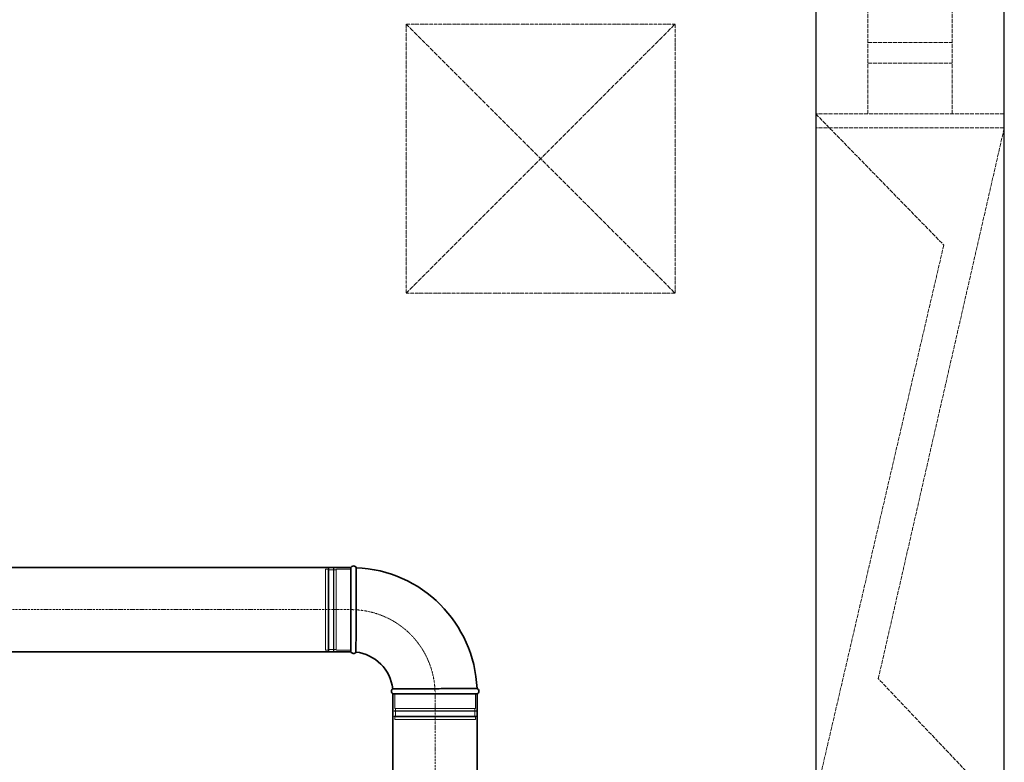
# Model space of a CAD drawing. Header units: millimetres. Extents: x 15940 to 92175, y -24684 to 227664.
# Tile 27 of 132: x 53284 to 54747, y -4194 to -3091. Entities that reach past the tile are written whole.
import ezdxf

# ---------------------------------------------------------------- set-up
doc = ezdxf.new("R2010")
doc.units = ezdxf.units.MM
doc.header["$LTSCALE"] = 0.05
for name, pattern in [('ACAD_ISO02W100', [15, 12, -3]), ('ACAD_ISO05W100', [33, 24, -3, 0, -3, 0, -3]), ('ACAD_ISO10W100', [18, 12, -3, 0, -3])]:
    doc.linetypes.add(name, pattern=pattern)
for name, color, linetype, lineweight in [('VZT_05 ETA (ODVOD) - OBRYS', 6, 'Continuous', 35), ('VZT_06 ETA (ODVOD) - OSA', 6, 'ACAD_ISO10W100', 5), ('VZT_21 ZAŘÍZENÍ - OBRYS', 1, 'Continuous', 30), ('VZT_22 ZAŘÍZENÍ - DETAIL', 8, 'Continuous', 5), ('VZT_POŽADAVKY NA STAVBU - PODHLEDY', 4, 'ACAD_ISO05W100', 5)]:
    doc.layers.add(name, color=color, linetype=linetype, lineweight=lineweight)
doc.layers.add('VZT_07 ETA (ODVOD) - NETISK', color=8, linetype='ACAD_ISO02W100', lineweight=5, plot=False)

msp = doc.modelspace()

# ---------------------------------------------------------------- linework, layer by layer
at = {"layer": 'VZT_05 ETA (ODVOD) - OBRYS'}
for p, q in [((53776.1, -4029.9), (53776.1, -3904.9)), ((53963.6, -4092.4), (53838.6, -4092.4))]:
    msp.add_line(p, q, dxfattribs=at)
for points in [[(53776.1, -3904.9), (52201.4, -3904.9)], [(53776.1, -4029.9), (52201.4, -4029.9)], [(53838.6, -5578.4), (53838.6, -4092.4)], [(53963.6, -5578.4), (53963.6, -4092.4)]]:
    msp.add_lwpolyline(points, dxfattribs=at)
for centre, radius, start, end in [((53779.9, -3906.6), 4.17, 21.1072, 156.5322), ((53776.1, -4092.4), 187.5, 2.3607, 87.6393), ((53779.9, -4028.3), 4.17, 203.4678, 329.7019), ((53776.1, -4092.4), 62.5, 6.8302, 83.1698), ((53840.3, -4088.6), 4.17, 120.2981, 246.5322), ((53962, -4088.6), 4.17, 293.4678, 68.8928)]:
    msp.add_arc(centre, radius, start, end, dxfattribs=at)
for points, knots in [([(53783.5, -4030.4), (53783.5, -4030.4), (53783.6, -4028.8), (53783.6, -4022.7), (53783.6, -4018.2), (53783.7, -4006.8), (53783.7, -4000), (53783.7, -3985), (53783.8, -3976.9), (53783.8, -3960.6), (53783.8, -3952.4), (53783.8, -3937.2), (53783.8, -3930.3), (53783.8, -3918.5), (53783.8, -3913.8), (53783.8, -3907.2), (53783.8, -3905.4), (53783.8, -3905.1), (53783.8, -3905.1), (53783.8, -3905.1)], [0, 0, 0, 0, 24.235852, 24.235852, 48.531845, 48.531845, 73.024415, 73.024415, 97.570898, 97.570898, 122.078339, 122.078339, 146.53579, 146.53579, 170.957495, 170.957495, 195.359468, 195.359468, 197.168246, 197.168246, 197.168246, 197.168246]), ([(53838.2, -4085), (53838.2, -4085), (53838.2, -4085), (53838.5, -4085), (53838.9, -4085), (53839.9, -4085), (53840.7, -4085), (53843.8, -4085), (53847, -4084.9), (53855.9, -4084.9), (53862.1, -4084.9), (53876.2, -4084.8), (53884, -4084.8), (53900.2, -4084.8), (53908.5, -4084.8), (53924.3, -4084.7), (53931.8, -4084.7), (53945, -4084.7), (53950.6, -4084.7), (53957.5, -4084.7), (53959.7, -4084.7), (53962.7, -4084.7), (53963.5, -4084.7), (53963.5, -4084.7)], [197.067977, 197.067977, 197.067977, 197.067977, 201.792196, 201.792196, 209.190204, 209.190204, 218.040239, 218.040239, 237.760854, 237.760854, 262.206108, 262.206108, 286.831239, 286.831239, 311.323072, 311.323072, 335.946087, 335.946087, 360.704397, 360.704397, 377.088273, 377.088273, 394.105327, 394.105327, 394.105327, 394.105327])]:
    msp.add_open_spline(points, degree=3, knots=knots, dxfattribs=at)
at = {"layer": 'VZT_06 ETA (ODVOD) - OSA', "ltscale": 5}
for points in [[(52201.4, -3967.4), (53776.1, -3967.4)], [(53901.1, -4092.4), (53901.1, -5578.4)]]:
    msp.add_lwpolyline(points, dxfattribs=at)
at = {"layer": 'VZT_06 ETA (ODVOD) - OSA', "ltscale": 0.3}
msp.add_lwpolyline([(53776.1, -3967.4), (53776.1, -3967.4, -0.414214), (53901.1, -4092.4), (53901.1, -4092.4)], format="xyb", dxfattribs=at)
at = {"layer": 'VZT_07 ETA (ODVOD) - NETISK', "ltscale": 0.4}
for p, q in [((53738.1, -4027.4), (53738.1, -3907.4)), ((53742.1, -3907.4), (53738.1, -3907.4)), ((53742.1, -4027.4), (53742.1, -3907.4)), ((53742.6, -3908.4), (53742.1, -3908.4)), ((53742.6, -4028.4), (53742.6, -3906.4)), ((53743.1, -3906.4), (53742.6, -3906.4)), ((53743.1, -4028.4), (53743.1, -3906.4)), ((53750.1, -3908.4), (53743.1, -3908.4)), ((53750.1, -4028.4), (53750.1, -3906.4)), ((53750.6, -3906.4), (53750.1, -3906.4)), ((53750.6, -4028.4), (53750.6, -3906.4)), ((53754.1, -3908.4), (53750.6, -3908.4)), ((53754.1, -4027.4), (53754.1, -3907.4)), ((53776.1, -3907.4), (53754.1, -3907.4)), ((53742.1, -4027.4), (53738.1, -4027.4)), ((53742.6, -4026.4), (53742.1, -4026.4)), ((53743.1, -4028.4), (53742.6, -4028.4)), ((53750.1, -4026.4), (53743.1, -4026.4)), ((53750.6, -4028.4), (53750.1, -4028.4)), ((53754.1, -4026.4), (53750.6, -4026.4)), ((53776.1, -4027.4), (53754.1, -4027.4)), ((53841.1, -4092.4), (53841.1, -4114.4)), ((53961.1, -4092.4), (53961.1, -4114.4)), ((53962.1, -4117.9), (53840.1, -4117.9)), ((53840.1, -4117.9), (53840.1, -4118.4)), ((53962.1, -4118.4), (53840.1, -4118.4)), ((53962.1, -4125.4), (53840.1, -4125.4)), ((53840.1, -4125.4), (53840.1, -4125.9)), ((53961.1, -4114.4), (53841.1, -4114.4)), ((53842.1, -4114.4), (53842.1, -4117.9)), ((53842.1, -4118.4), (53842.1, -4125.4)), ((53960.1, -4114.4), (53960.1, -4117.9)), ((53960.1, -4118.4), (53960.1, -4125.4)), ((53962.1, -4117.9), (53962.1, -4118.4)), ((53962.1, -4125.4), (53962.1, -4125.9)), ((53962.1, -4125.9), (53840.1, -4125.9)), ((53961.1, -4126.4), (53841.1, -4126.4)), ((53841.1, -4126.4), (53841.1, -4130.4)), ((53961.1, -4130.4), (53841.1, -4130.4)), ((53842.1, -4125.9), (53842.1, -4126.4)), ((53960.1, -4125.9), (53960.1, -4126.4)), ((53961.1, -4126.4), (53961.1, -4130.4))]:
    msp.add_line(p, q, dxfattribs=at)
at = {"layer": 'VZT_21 ZAŘÍZENÍ - OBRYS'}
msp.add_lwpolyline([(54746.9, -4267.3), (54746.9, -2767.3), (54466.9, -2767.3), (54466.9, -4267.3)], close=True, dxfattribs=at)
at = {"layer": 'VZT_22 ZAŘÍZENÍ - DETAIL', "linetype": 'ACAD_ISO02W100', "lineweight": 5, "ltscale": 10}
for points in [[(54544.4, -2767.3), (54544.4, -3231.1)], [(54669.4, -2767.3), (54669.4, -3231.1)], [(54544.4, -3124.8), (54669.4, -3124.8)], [(54544.4, -3155.6), (54669.4, -3155.6)], [(54746.9, -3231.1), (54466.9, -3231.1)], [(54466.9, -3231.1), (54657, -3425.8), (54466.9, -4243.4)], [(54746.9, -3251.6), (54466.9, -3251.6)], [(54746.9, -4267.3), (54559.7, -4069.9), (54746.9, -3251.6)]]:
    msp.add_lwpolyline(points, dxfattribs=at)
at = {"layer": 'VZT_POŽADAVKY NA STAVBU - PODHLEDY', "ltscale": 5}
for p, q in [((53858, -3097.5), (54258, -3497.5)), ((53858, -3497.5), (54258, -3097.5))]:
    msp.add_line(p, q, dxfattribs=at)
at = {"layer": 'VZT_POŽADAVKY NA STAVBU - PODHLEDY', "ltscale": 4}
for p, q in [((54258, -3097.5), (53858, -3097.5)), ((53858, -3097.5), (53858, -3497.5)), ((54258, -3497.5), (54258, -3097.5)), ((53858, -3497.5), (54258, -3497.5))]:
    msp.add_line(p, q, dxfattribs=at)

doc.saveas('drawing.dxf')
